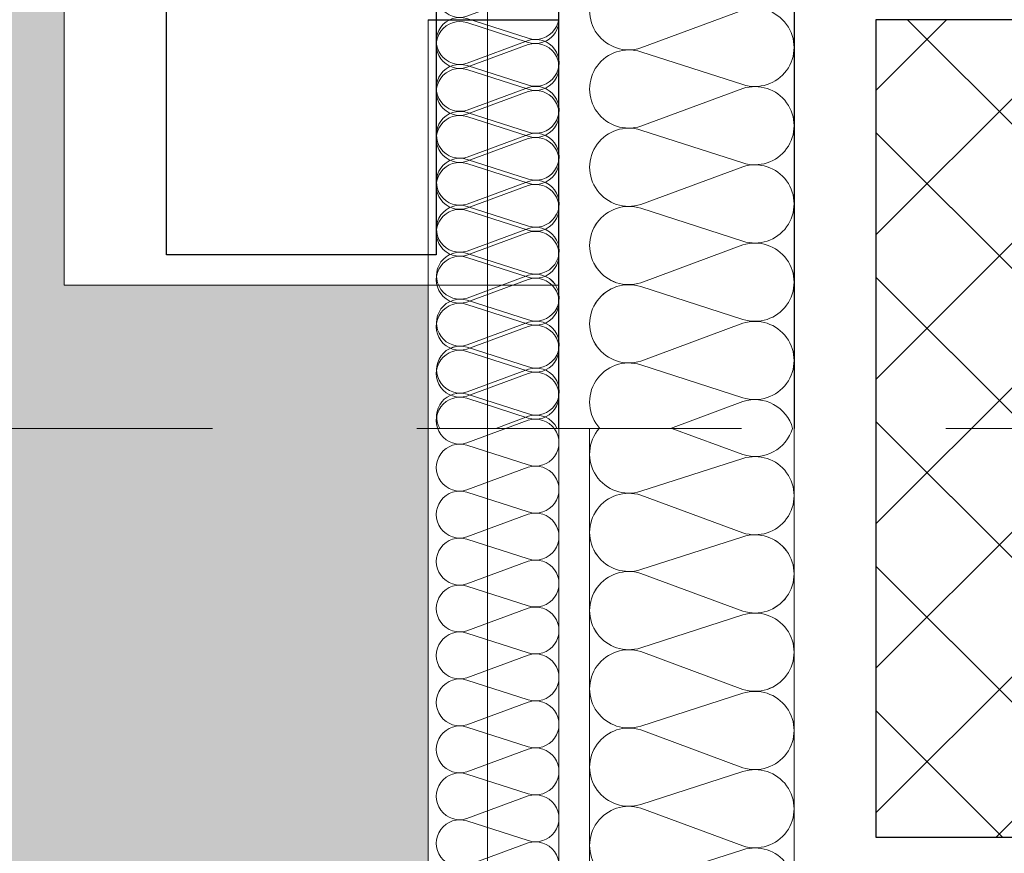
# Model space of a CAD drawing. Header units: metres. Extents: x -180 to 4, y -50 to 6.
# Tile 158 of 256: x -100.04 to -99.558, y -31.405 to -30.997. Entities that reach past the tile are written whole.
import ezdxf

# ---------------------------------------------------------------- set-up
doc = ezdxf.new("R2010")
doc.units = ezdxf.units.M
doc.header["$LTSCALE"] = 0.05
doc.header["$PDMODE"] = 1
doc.header["$PDSIZE"] = -2
doc.linetypes.add('Linienart-53', pattern=[5.291531, 3.175, -1.058062, 0.352704, -0.705764])
doc.layers.get('0').update_dxf_attribs({"lineweight": 25})
for name, color, linetype, lineweight, true_color in [('30 -33 Aussenwände- 3 Aussenstützen', 7, 'Continuous', 50, 0x0000dd), ('30 -33 Aussenwände- 7 Fassade_ Elemente', 7, 'Continuous', 9, 0x00aacc), ('30 -36 Dächer- 3 Dachbeläge', 7, 'Continuous', 15, 0x9999ff), ('70 -72 Beschriftung- 1 Beschriftung allgemein', 7, 'Continuous', 9, 0xff6633), ('70 -76 Bemaßung- 2 Allgemein', 7, 'Continuous', 5, 0x6666cc)]:
    doc.layers.add(name, color=color, linetype=linetype, lineweight=lineweight, true_color=true_color)
doc.layers.add('70 -71 Achsen- 1 Gebäudeachsen', color=7, linetype='Linienart-53', lineweight=18)
doc.layers.add('Keine', color=7, linetype='Continuous', lineweight=9)
doc.styles.add('Arial', font='arial.ttf')
doc.dimstyles.new('k+k 1_50', dxfattribs={"dimtxt": 0.100689, "dimasz": 0.05302, "dimexe": 0.05, "dimexo": 0.15, "dimgap": 0.01, "dimtad": 1, "dimdec": 3, "dimtxsty": 'Arial', "dimblk": 'VW_SLASH', "dimblk1": 'VW_SLASH', "dimblk2": 'VW_SLASH', "dimcen": 0, "dimdle": 0.05, "dimadec": 3, "dimazin": 0, "dimtfac": 0.75, "dimtdec": 3, "dimtix": 1, "dimtmove": 0, "dimatfit": 0, "dimldrblk": 'VW_SLASH-1', "dimfxl": 0.125, "dimfxlon": 1, "dimfrac": 2, "dimtolj": 1, "dimarcsym": 0})

# ---------------------------------------------------------------- blocks, each defined once
blk = doc.blocks.new('Gruppe-1523')
at = {"layer": '30 -33 Aussenwände- 7 Fassade_ Elemente', "lineweight": 9, "transparency": 33554687, "flags": 128}
for points in [[(0.1015, -4.05304, 0.324435), (0.12286, -4.04606, 0.324435), (0.12286, -4.02359, 0.324435), (0.1015, -4.01661), (0.0515, -4.03268, -0.324488), (0.03014, -4.0257, -0.324488), (0.03014, -4.00323, -0.324488), (0.0515, -3.99625), (0.1015, -4.01474, 0.324435), (0.12286, -4.00776, 0.324435), (0.12286, -3.98529, 0.324435), (0.1015, -3.97831), (0.0515, -3.99438, -0.324488), (0.03014, -3.9874, -0.324488), (0.03014, -3.96493, -0.324488), (0.0515, -3.95795), (0.1015, -3.97643, 0.324435), (0.12286, -3.96945, 0.324435), (0.12286, -3.94699, 0.324435), (0.1015, -3.94001), (0.0515, -3.95608, -0.767984), (0.03146, -3.925)], [(0.12581, -3.925, -0.426772), (0.1015, -3.93813), (0.06598, -3.925)], [(0.1015, -4.12964, 1.372583), (0.1015, -4.09322), (0.0515, -4.10929, -1.372995), (0.0515, -4.07286), (0.1015, -4.09134, 1.372583), (0.1015, -4.05491), (0.0515, -4.07098, -1.372995), (0.0515, -4.03456), (0.1015, -4.05304, 1.372583), (0.1015, -4.01661), (0.0515, -4.03268, -1.372995), (0.0515, -3.99625), (0.1015, -4.01474, 1.372583), (0.1015, -3.97831), (0.0515, -3.99438, -1.372995), (0.0515, -3.95795)], [(0.1265, -4.15, 0.513088), (0.1015, -4.13152), (0.0515, -4.14759, -1.372995), (0.0515, -4.11116), (0.1015, -4.12964, 1.372583), (0.1015, -4.09322), (0.0515, -4.10929, -1.372995), (0.0515, -4.07286), (0.1015, -4.09134, 1.372583), (0.1015, -4.05491)]]:
    blk.add_lwpolyline(points, format="xyb", dxfattribs=at)
blk = doc.blocks.new('Gruppe-1524')
at = {"layer": '30 -33 Aussenwände- 7 Fassade_ Elemente', "transparency": 33554687}
blk.add_blockref('Gruppe-1523', (0, 0), dxfattribs=at)
blk = doc.blocks.new('Dämmung-78')
at = {"layer": '30 -33 Aussenwände- 7 Fassade_ Elemente', "color": 7, "transparency": 33554687}
blk.add_blockref('Gruppe-1524', (0, 0), dxfattribs=at)
at = {"layer": '30 -33 Aussenwände- 7 Fassade_ Elemente', "color": 0, "flags": 1}
for tag in ['instanceID', 'prm0_value', 'prm1_value', 'prm2_value', 'prm3_value', 'prm4_value', 'prm5_value', 'prm6_value', 'IFC_UUID', 'prm0_name', 'prm0_type', 'prm1_name', 'prm1_type', 'prm2_name', 'prm2_type', 'prm3_name', 'prm3_type', 'prm4_name', 'prm4_type', 'prm5_name', 'prm5_type', 'prm6_name', 'prm6_type']:
    blk.add_attdef(tag, (-99.8042, -31.19704), '', height=0.00018, dxfattribs=at)
blk = doc.blocks.new('Gruppe-1526')
at = {"layer": '30 -33 Aussenwände- 7 Fassade_ Elemente', "lineweight": 9, "transparency": 33554687, "flags": 128}
for points in [[(0.07161, -3.99989, 0.324435), (0.08443, -3.99572, 0.324435), (0.08444, -3.98223, 0.324435), (0.07163, -3.97804), (0.04162, -3.98766, -0.324488), (0.02881, -3.98346, -0.324488), (0.02882, -3.96998, -0.324488), (0.04164, -3.9658), (0.07163, -3.97691, 0.324435), (0.08445, -3.97273, 0.324435), (0.08446, -3.95925, 0.324435), (0.07165, -3.95506), (0.04164, -3.96467, -0.324488), (0.02883, -3.96048, -0.324488), (0.02884, -3.94699, -0.324488), (0.04166, -3.94282), (0.07165, -3.95393, 0.324435), (0.08447, -3.94975, 0.324435), (0.08448, -3.93627, 0.324435), (0.07167, -3.93207), (0.04166, -3.94169, -0.688254), (0.02823, -3.92496)], [(0.08554, -3.92501, -0.374705), (0.07167, -3.93095), (0.05557, -3.92498)], [(0.07151, -4.13778, 1.372583), (0.07153, -4.11593), (0.04152, -4.12554, -1.372995), (0.04154, -4.10369), (0.07153, -4.1148, 1.372583), (0.07154, -4.09294), (0.04154, -4.10256, -1.372995), (0.04155, -4.08071), (0.07154, -4.09182, 1.372583), (0.07156, -4.06996), (0.04155, -4.07958, -1.372995), (0.04157, -4.05773), (0.07156, -4.06884, 1.372583), (0.07158, -4.04698), (0.04157, -4.0566, -1.372995), (0.04159, -4.03474), (0.07158, -4.04586, 1.372583), (0.0716, -4.024), (0.04159, -4.03362, -1.372995), (0.04161, -4.01176), (0.0716, -4.02287, 1.372583), (0.07161, -4.00102), (0.04161, -4.01064, -1.372995), (0.04162, -3.98878), (0.07161, -3.99989, 1.372583), (0.07163, -3.97804), (0.04162, -3.98766, -1.372995), (0.04164, -3.9658), (0.07163, -3.97691, 1.372583), (0.07165, -3.95506), (0.04164, -3.96467, -1.372995), (0.04166, -3.94282)], [(0.0865, -4.15001, 0.513088), (0.07151, -4.13891), (0.0415, -4.14853, -1.372995), (0.04152, -4.12667), (0.07151, -4.13778, 1.372583), (0.07153, -4.11593), (0.04152, -4.12554, -1.372995), (0.04154, -4.10369), (0.07153, -4.1148, 1.372583), (0.07154, -4.09294)]]:
    blk.add_lwpolyline(points, format="xyb", dxfattribs=at)
blk = doc.blocks.new('Gruppe-1527')
at = {"layer": '30 -33 Aussenwände- 7 Fassade_ Elemente', "transparency": 33554687}
blk.add_blockref('Gruppe-1526', (0, 0), dxfattribs=at)
blk = doc.blocks.new('Dämmung-79')
at = {"layer": '30 -33 Aussenwände- 7 Fassade_ Elemente', "color": 7, "transparency": 33554687}
blk.add_blockref('Gruppe-1527', (0, 0), dxfattribs=at)
at = {"layer": '30 -33 Aussenwände- 7 Fassade_ Elemente', "color": 0, "flags": 1}
for tag in ['instanceID', 'prm0_value', 'prm1_value', 'prm2_value', 'prm3_value', 'prm4_value', 'prm5_value', 'prm6_value', 'IFC_UUID', 'prm0_name', 'prm0_type', 'prm1_name', 'prm1_type', 'prm2_name', 'prm2_type', 'prm3_name', 'prm3_type', 'prm4_name', 'prm4_type', 'prm5_name', 'prm5_type', 'prm6_name', 'prm6_type']:
    blk.add_attdef(tag, (-99.84944, -31.19708), '', height=0.00018, dxfattribs=at)
blk = doc.blocks.new('Gruppe-1528')
at = {"color": 255}
blk.add_wipeout([(-100.018, -31.19704), (-100.018, -22.94704), (-99.221, -22.94704), (-99.221, -31.19704)], dxfattribs=at).dxf.layer = '30 -33 Aussenwände- 7 Fassade_ Elemente'
blk.add_wipeout([(-99.776, -30.97204), (-99.428, -30.97204), (-99.428, -23.17204), (-99.776, -23.17204), (-99.776, -23.01704), (-100.018, -23.01704), (-100.018, -31.12704), (-99.776, -31.12704)], dxfattribs=at).dxf.layer = '30 -33 Aussenwände- 7 Fassade_ Elemente'
at = {"layer": '30 -33 Aussenwände- 7 Fassade_ Elemente', "flags": 128}
blk.add_lwpolyline([(-99.776, -30.97204), (-99.428, -30.97204), (-99.428, -23.17204), (-99.776, -23.17204), (-99.776, -23.01704), (-100.018, -23.01704), (-100.018, -31.12704), (-99.776, -31.12704)], close=True, dxfattribs=at)
at = {"color": 255, "lineweight": 25}
blk.add_wipeout([(-99.776, -31.19704), (-99.776, -22.94704), (-99.661, -22.94704), (-99.661, -23.17204), (-99.503, -23.17204), (-99.503, -30.97204), (-99.661, -30.97204), (-99.661, -31.19704)], dxfattribs=at).dxf.layer = '30 -33 Aussenwände- 7 Fassade_ Elemente'
at = {"layer": '30 -33 Aussenwände- 7 Fassade_ Elemente', "lineweight": 25}
blk.add_line((-99.776, -31.19704), (-99.776, -22.94704), dxfattribs=at)
at = {"layer": '30 -33 Aussenwände- 7 Fassade_ Elemente', "lineweight": 25, "flags": 128}
blk.add_lwpolyline([(-99.661, -22.94704), (-99.661, -23.17204), (-99.503, -23.17204), (-99.503, -30.97204), (-99.661, -30.97204), (-99.661, -31.19704)], dxfattribs=at)
at = {"color": 255, "lineweight": 25}
blk.add_wipeout([(-99.776, -31.19704), (-99.776, -30.97204), (-99.661, -30.97204), (-99.661, -31.19704)], dxfattribs=at).dxf.layer = '30 -33 Aussenwände- 7 Fassade_ Elemente'
at = {"layer": '30 -33 Aussenwände- 7 Fassade_ Elemente', "lineweight": 25, "flags": 128}
blk.add_lwpolyline([(-99.776, -31.19704), (-99.776, -30.97204), (-99.661, -30.97204), (-99.661, -31.19704)], dxfattribs=at)
at = {"layer": '30 -33 Aussenwände- 7 Fassade_ Elemente', "xscale": -1, "rotation": 180}
blk.add_blockref('Dämmung-78', (-99.7875, -35.12204), dxfattribs=at)
at = {"color": 255, "lineweight": 25}
blk.add_wipeout([(-99.776, -30.97204), (-99.836, -30.97204), (-99.836, -31.11204), (-99.968, -31.11204), (-99.968, -30.94704), (-99.776, -30.94704)], dxfattribs=at).dxf.layer = '30 -33 Aussenwände- 7 Fassade_ Elemente'
at = {"layer": '30 -33 Aussenwände- 7 Fassade_ Elemente', "lineweight": 25, "flags": 128}
blk.add_lwpolyline([(-99.776, -30.97204), (-99.836, -30.97204), (-99.836, -31.11204), (-99.968, -31.11204), (-99.968, -30.94704), (-99.776, -30.94704)], close=True, dxfattribs=at)
at = {"layer": '30 -33 Aussenwände- 7 Fassade_ Elemente', "xscale": -1, "rotation": 180}
blk.add_blockref('Dämmung-79', (-99.86252, -35.12204), dxfattribs=at)
blk = doc.blocks.new('Gruppe-4044')
at = {"layer": '30 -33 Aussenwände- 3 Aussenstützen', "linetype": 'Continuous', "lineweight": 9, "transparency": 33554687}
for p, q in [((-99.421, -31.14704), (-99.421, -31.24704)), ((-99.471, -31.19704), (-99.371, -31.19704))]:
    blk.add_line(p, q, dxfattribs=at)
blk = doc.blocks.new('Gruppe-4045')
at = {"color": 255, "lineweight": 25, "transparency": 33554687}
blk.add_wipeout([(-99.221, -30.99704), (-99.621, -30.99704), (-99.621, -31.39704), (-99.221, -31.39704)], dxfattribs=at).dxf.layer = '30 -33 Aussenwände- 3 Aussenstützen'
at = {"layer": '30 -33 Aussenwände- 3 Aussenstützen', "linetype": 'Continuous', "lineweight": 9, "transparency": 33554687}
h = blk.add_hatch(dxfattribs=at)
h.set_pattern_fill('Beton 1mm SRF', style=0, pattern_type=2)
h.set_pattern_definition([(45, (0, 0), (0.03535534, -0.03535534), []), (-45, (0, 0), (0.03535534, 0.03535534), [])])
h.paths.add_polyline_path([(-99.221, -30.99704), (-99.621, -30.99704), (-99.621, -31.39704), (-99.221, -31.39704)])
at = {"layer": '30 -33 Aussenwände- 3 Aussenstützen', "lineweight": 25, "transparency": 33554687, "flags": 128}
blk.add_lwpolyline([(-99.221, -30.99704), (-99.621, -30.99704), (-99.621, -31.39704), (-99.221, -31.39704)], close=True, dxfattribs=at)
at = {"layer": '30 -33 Aussenwände- 3 Aussenstützen', "transparency": 33554687}
blk.add_blockref('Gruppe-4044', (0, 0), dxfattribs=at)
blk = doc.blocks.new('Gruppe-4046')
at = {"layer": '30 -33 Aussenwände- 3 Aussenstützen', "color": 7}
blk.add_blockref('Gruppe-4045', (0, 0), dxfattribs=at)
at = {"layer": '30 -33 Aussenwände- 3 Aussenstützen', "color": 0, "flags": 1}
for tag in ['instanceID', 'IFC_UUID']:
    blk.add_attdef(tag, (-99.621, -31.39704), '', height=0.00018, dxfattribs=at)
blk = doc.blocks.new('Gruppe-4328')
at = {"layer": '30 -33 Aussenwände- 7 Fassade_ Elemente', "lineweight": 9, "transparency": 33554687, "flags": 128}
for points in [[(0.1015, -3.99489, 0.324435), (0.12286, -3.98791, 0.324435), (0.12286, -3.96544, 0.324435), (0.1015, -3.95846), (0.0515, -3.97453, -0.324488), (0.03014, -3.96755, -0.324488), (0.03014, -3.94508, -0.324488), (0.0515, -3.9381), (0.1015, -3.95658, 0.324435), (0.12286, -3.9496, 0.324435), (0.12286, -3.92714, 0.324435), (0.1015, -3.92016), (0.0515, -3.93623, -0.324488), (0.03014, -3.92925, -0.324488), (0.03014, -3.90678, -0.324488), (0.0515, -3.8998), (0.1015, -3.91828, 0.324435), (0.12286, -3.9113, 0.324435), (0.12286, -3.88883, 0.324435), (0.1015, -3.88185), (0.0515, -3.89792, -0.760432), (0.03122, -3.86712)], [(0.12574, -3.86712, -0.422404), (0.1015, -3.87998), (0.06672, -3.86712)], [(0.1015, -4.1864, 1.372583), (0.1015, -4.14997), (0.0515, -4.16604, -1.372995), (0.0515, -4.12961), (0.1015, -4.1481, 1.372583), (0.1015, -4.11167), (0.0515, -4.12774, -1.372995), (0.0515, -4.09131), (0.1015, -4.10979, 1.372583), (0.1015, -4.07337), (0.0515, -4.08944, -1.372995), (0.0515, -4.05301), (0.1015, -4.07149, 1.372583), (0.1015, -4.03506), (0.0515, -4.05113, -1.372995), (0.0515, -4.01471), (0.1015, -4.03319, 1.372583), (0.1015, -3.99676), (0.0515, -4.01283, -1.372995), (0.0515, -3.9764), (0.1015, -3.99489, 1.372583), (0.1015, -3.95846), (0.0515, -3.97453, -1.372995), (0.0515, -3.9381), (0.1015, -3.95658, 1.372583), (0.1015, -3.92016), (0.0515, -3.93623, -1.372995), (0.0515, -3.8998)], [(0.1265, -4.20675, 0.513088), (0.1015, -4.18827), (0.0515, -4.20434, -1.372995), (0.0515, -4.16792), (0.1015, -4.1864, 1.372583), (0.1015, -4.14997), (0.0515, -4.16604, -1.372995), (0.0515, -4.12961), (0.1015, -4.1481, 1.372583), (0.1015, -4.11167)]]:
    blk.add_lwpolyline(points, format="xyb", dxfattribs=at)
blk = doc.blocks.new('Gruppe-4329')
at = {"layer": '30 -33 Aussenwände- 7 Fassade_ Elemente', "transparency": 33554687}
blk.add_blockref('Gruppe-4328', (0, 0), dxfattribs=at)
blk = doc.blocks.new('Dämmung-193')
at = {"layer": '30 -33 Aussenwände- 7 Fassade_ Elemente', "color": 7, "transparency": 33554687}
blk.add_blockref('Gruppe-4329', (0, 0), dxfattribs=at)
at = {"layer": '30 -33 Aussenwände- 7 Fassade_ Elemente', "color": 0, "flags": 1}
for tag in ['prm0_value', 'prm1_value', 'prm2_value', 'prm3_value', 'prm4_value', 'prm5_value', 'prm6_value', 'IFC_UUID', 'instanceID', 'prm0_name', 'prm0_type', 'prm2_name', 'prm2_type', 'prm3_name', 'prm3_type', 'prm6_name', 'prm6_type', 'prm1_name', 'prm1_type', 'prm4_name', 'prm4_type', 'prm5_name', 'prm5_type']:
    blk.add_attdef(tag, (-99.80168, -31.53668), '', height=0.00018, dxfattribs=at)
blk = doc.blocks.new('Gruppe-4334')
at = {"layer": '30 -33 Aussenwände- 7 Fassade_ Elemente', "lineweight": 9, "transparency": 33554687, "flags": 128}
for points in [[(0.0715, -3.82536, 0.324435), (0.08431, -3.82117, 0.324435), (0.08431, -3.80769, 0.324435), (0.0715, -3.8035), (0.0415, -3.81314, -0.324488), (0.02868, -3.80896, -0.324488), (0.02868, -3.79547, -0.324488), (0.0415, -3.79129), (0.0715, -3.80238, 0.324435), (0.08431, -3.79819, 0.324435), (0.08431, -3.78471, 0.324435), (0.0715, -3.78052), (0.0415, -3.79016, -0.324488), (0.02868, -3.78598, -0.324488), (0.02868, -3.77249, -0.324488), (0.0415, -3.76831), (0.0715, -3.7794, 0.324435), (0.08431, -3.77521, 0.324435), (0.08431, -3.76173, 0.324435), (0.0715, -3.75754), (0.0415, -3.76718, -0.324488), (0.02868, -3.76299, -0.324488), (0.02868, -3.74951, -0.324488), (0.0415, -3.74532), (0.0715, -3.75641, 0.603544), (0.08602, -3.74221)], [(0.0477, -3.74221), (0.0415, -3.7442, -0.252918), (0.03077, -3.74221)], [(0.0715, -4.28499, 1.372583), (0.0715, -4.26314), (0.0415, -4.27278, -1.372995), (0.0415, -4.25092), (0.0715, -4.26201, 1.372583), (0.0715, -4.24015), (0.0415, -4.2498, -1.372995), (0.0415, -4.22794), (0.0715, -4.23903, 1.372583), (0.0715, -4.21717), (0.0415, -4.22681, -1.372995), (0.0415, -4.20496), (0.0715, -4.21605, 1.372583), (0.0715, -4.19419), (0.0415, -4.20383, -1.372995), (0.0415, -4.18198), (0.0715, -4.19307, 1.372583), (0.0715, -4.17121), (0.0415, -4.18085, -1.372995), (0.0415, -4.15899), (0.0715, -4.17008, 1.372583), (0.0715, -4.14823), (0.0415, -4.15787, -1.372995), (0.0415, -4.13601), (0.0715, -4.1471, 1.372583), (0.0715, -4.12525), (0.0415, -4.13489, -1.372995), (0.0415, -4.11303), (0.0715, -4.12412, 1.372583), (0.0715, -4.10226), (0.0415, -4.11191, -1.372995), (0.0415, -4.09005), (0.0715, -4.10114, 1.372583), (0.0715, -4.07928), (0.0415, -4.08892, -1.372995), (0.0415, -4.06707), (0.0715, -4.07816, 1.372583), (0.0715, -4.0563), (0.0415, -4.06594, -1.372995), (0.0415, -4.04409), (0.0715, -4.05518, 1.372583), (0.0715, -4.03332), (0.0415, -4.04296, -1.372995), (0.0415, -4.0211), (0.0715, -4.03219, 1.372583), (0.0715, -4.01034), (0.0415, -4.01998, -1.372995), (0.0415, -3.99812), (0.0715, -4.00921, 1.372583), (0.0715, -3.98736), (0.0415, -3.997, -1.372995), (0.0415, -3.97514), (0.0715, -3.98623, 1.372583), (0.0715, -3.96437), (0.0415, -3.97402, -1.372995), (0.0415, -3.95216), (0.0715, -3.96325, 1.372583), (0.0715, -3.94139), (0.0415, -3.95103, -1.372995), (0.0415, -3.92918), (0.0715, -3.94027, 1.372583), (0.0715, -3.91841), (0.0415, -3.92805, -1.372995), (0.0415, -3.9062), (0.0715, -3.91729, 1.372583), (0.0715, -3.89543), (0.0415, -3.90507, -1.372995), (0.0415, -3.88321), (0.0715, -3.8943, 1.372583), (0.0715, -3.87245), (0.0415, -3.88209, -1.372995), (0.0415, -3.86023), (0.0715, -3.87132, 1.372583), (0.0715, -3.84947), (0.0415, -3.85911, -1.372995), (0.0415, -3.83725), (0.0715, -3.84834, 1.372583), (0.0715, -3.82648), (0.0415, -3.83613, -1.372995), (0.0415, -3.81427), (0.0715, -3.82536, 1.372583), (0.0715, -3.8035), (0.0415, -3.81314, -1.372995), (0.0415, -3.79129), (0.0715, -3.80238, 1.372583), (0.0715, -3.78052), (0.0415, -3.79016, -1.372995), (0.0415, -3.76831)], [(0.0865, -4.2972, 0.513088), (0.0715, -4.28612), (0.0415, -4.29576, -1.372995), (0.0415, -4.2739), (0.0715, -4.28499, 1.372583), (0.0715, -4.26314), (0.0415, -4.27278, -1.372995), (0.0415, -4.25092), (0.0715, -4.26201, 1.372583), (0.0715, -4.24015)]]:
    blk.add_lwpolyline(points, format="xyb", dxfattribs=at)
blk = doc.blocks.new('Gruppe-4335')
at = {"layer": '30 -33 Aussenwände- 7 Fassade_ Elemente', "transparency": 33554687}
blk.add_blockref('Gruppe-4334', (0, 0), dxfattribs=at)
blk = doc.blocks.new('Dämmung-195')
at = {"layer": '30 -33 Aussenwände- 7 Fassade_ Elemente', "color": 7, "transparency": 33554687}
blk.add_blockref('Gruppe-4335', (0, 0), dxfattribs=at)
at = {"layer": '30 -33 Aussenwände- 7 Fassade_ Elemente', "color": 0, "flags": 1}
for tag in ['instanceID', 'prm0_value', 'prm1_value', 'prm2_value', 'prm3_value', 'prm4_value', 'prm5_value', 'prm6_value', 'IFC_UUID', 'prm0_name', 'prm0_type', 'prm1_name', 'prm1_type', 'prm2_name', 'prm2_type', 'prm3_name', 'prm3_type', 'prm4_name', 'prm4_type', 'prm5_name', 'prm5_type', 'prm6_name', 'prm6_type']:
    blk.add_attdef(tag, (-99.83871, -31.55204), '', height=0.00018, dxfattribs=at)
blk = doc.blocks.new('Gruppe-4339')
at = {"layer": '30 -33 Aussenwände- 7 Fassade_ Elemente', "lineweight": 9}
for p, q in [((-99.84, -31.61604), (-99.84, -30.99704)), ((-99.84, -30.99704), (-99.776, -30.99704))]:
    blk.add_line(p, q, dxfattribs=at)
at = {"layer": '30 -33 Aussenwände- 7 Fassade_ Elemente', "lineweight": 25}
blk.add_line((-99.84, -30.99704), (-99.776, -30.99704), dxfattribs=at)
at = {"layer": '30 -33 Aussenwände- 7 Fassade_ Elemente', "lineweight": 9, "flags": 128}
for points in [[(-99.44609, -31.55204), (-99.776, -31.55179), (-99.776, -31.19704)], [(-99.44608, -31.53704), (-99.761, -31.5368), (-99.761, -31.19704)], [(-99.446, -31.43704), (-99.661, -31.43688), (-99.661, -31.19704)]]:
    blk.add_lwpolyline(points, dxfattribs=at)
at = {"layer": '70 -72 Beschriftung- 1 Beschriftung allgemein', "flags": 128}
blk.add_lwpolyline([(-99.421, -31.39704), (-99.621, -31.39704), (-99.621, -30.99704)], dxfattribs=at)
at = {"layer": '30 -33 Aussenwände- 7 Fassade_ Elemente', "xscale": -1, "rotation": 180}
blk.add_blockref('Dämmung-195', (-99.8625, -35.29425), dxfattribs=at)
at = {"layer": '30 -33 Aussenwände- 7 Fassade_ Elemente'}
blk.add_blockref('Dämmung-193', (-99.7875, -27.32992), dxfattribs=at)
blk = doc.blocks.new('_03-OG3_Tragwerk (2D)')
at = {"layer": '30 -33 Aussenwände- 7 Fassade_ Elemente', "color": 7}
blk.add_blockref('Gruppe-1528', (0, 0), dxfattribs=at)
at = {"layer": '30 -33 Aussenwände- 3 Aussenstützen'}
blk.add_blockref('Gruppe-4046', (0, 0), dxfattribs=at)
at = {"layer": '30 -33 Aussenwände- 7 Fassade_ Elemente', "color": 7}
blk.add_blockref('Gruppe-4339', (0, 0), dxfattribs=at)
blk = doc.blocks.new('Gruppe-8878')
at = {"color": 255, "linetype": 'Continuous', "lineweight": 9, "transparency": 33554687}
blk.add_wipeout([(-99.13099996, -31.79404198), (-99.13099996, -39.73704198), (-129.83124836, -39.73704198), (-129.83124836, -39.25704198), (-100.31099996, -39.25704198), (-100.31099996, -12.71704198), (-129.83124836, -12.71704198), (-129.83124836, -12.23704198), (-100.01799996, -12.23704198), (-100.01799996, -31.12704198), (-99.83999996, -31.12704198), (-99.83999996, -31.61604198), (-99.35099996, -31.61604198), (-99.35099996, -31.79404198)], dxfattribs=at).dxf.layer = '30 -36 Dächer- 3 Dachbeläge'
at = {"layer": '30 -36 Dächer- 3 Dachbeläge', "linetype": 'Continuous', "lineweight": 9, "transparency": 33554687}
h = blk.add_hatch(dxfattribs=at)
h.set_pattern_fill('{914A209A-ED12-11EE-87B6-5CE', style=0, pattern_type=2)
h.set_pattern_definition([(-22, (-91.4235, -34.937042), (-0.018555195, 0.04226461), [0.000625, -0.061875]), (14, (-91.415251, -34.959718), (-0.0371103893, -0.0278327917), [0.000625, -0.030625]), (-3.77456, (-91.474014, -34.97415), (-0.01958604, 0.065974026), [0.00028186, -0.093671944]), (-68, (-91.30392, -34.91024), (0.1926424, 0.04407994), [0.00028125, -0.09346875]), (96, (-91.437934, -35.001983), (-0.036105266, -0.06319548), [0.0005625, -0.0931875]), (132, (-91.4101, -34.97828), (0.040202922, 0.004123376), [0.0003125, -0.0621875]), (-17, (-91.442055, -34.96178), (0.0930531, 0.028928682), [0.000625, -0.061875]), (-145, (-91.4369, -34.956625), (0.06266964, -0.040092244), [0.000625, -0.061875]), (-137, (-91.45133, -34.953533), (0.049444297, -0.02123569), [0.000625, -0.061875])])
h.paths.add_polyline_path([(-100.01799996, -31.12704198), (-99.83999996, -31.12704198), (-99.83999996, -31.61604198), (-99.35099996, -31.61604198), (-99.35099996, -31.79404198), (-99.13099996, -31.79404198), (-99.13099996, -39.73704198), (-160.51099996, -39.73704198), (-160.51099996, -31.61704198), (-159.93099996, -31.61704198), (-159.93099996, -12.23704198), (-100.01799996, -12.23704198)])
h.paths.add_polyline_path([(-159.47099996, -39.25704198), (-100.31099996, -39.25704198), (-100.31099996, -12.71704198), (-159.47099996, -12.71704198)])
at = {"layer": '30 -36 Dächer- 3 Dachbeläge', "color": 161, "linetype": 'Continuous', "lineweight": 9, "true_color": 0x9999ff, "transparency": 33554687, "flags": 128}
blk.add_lwpolyline([(-100.01799996, -31.12704198), (-99.83999996, -31.12704198), (-99.83999996, -31.61604198), (-99.35099996, -31.61604198), (-99.35099996, -31.79404198), (-99.13099996, -31.79404198), (-99.13099996, -39.73704198), (-160.51099996, -39.73704198), (-160.51099996, -31.61704198), (-159.93099996, -31.61704198), (-159.93099996, -12.23704198), (-100.01799996, -12.23704198)], close=True, dxfattribs=at)
blk = doc.blocks.new('_OG3_2D (2D)')
at = {"layer": '30 -33 Aussenwände- 7 Fassade_ Elemente', "flags": 128}
blk.add_lwpolyline([(-0.03099996, -0.05704198), (-0.03099996, -20.33704198), (-24.78099996, -20.33704198), (-24.78099996, -31.58704198), (-50.31099996, -31.58704198), (-50.31099996, -20.33704198), (-74.28099996, -20.33704198), (-74.28099996, -31.58704198), (-99.81099996, -31.58704198), (-99.81099996, -11.30704198), (-83.31099996, -11.30704198), (-83.31099996, -0.05704198), (-49.53099996, -0.05704198), (-49.53099996, -11.30704198), (-33.81099996, -11.30704198), (-33.81099996, -0.05704198)], close=True, dxfattribs=at)
at = {"layer": '70 -72 Beschriftung- 1 Beschriftung allgemein', "color": 7}
blk.add_blockref('Gruppe-8878', (0, 0), dxfattribs=at)
blk = doc.blocks.new('VW_SLASH')
at = {"color": 0, "linetype": 'ByBlock', "lineweight": -2, "transparency": 16777216}
blk.add_line((0.943, 0), (-1, 0), dxfattribs=at)
at = {"color": 0, "lineweight": 20, "transparency": 16777216, "flags": 128}
blk.add_lwpolyline([(0.5004, 0.5004), (-0.5004, -0.5004)], dxfattribs=at)
blk = doc.blocks.new('*D9764')
at = {"layer": '70 -76 Bemaßung- 2 Allgemein', "color": 0, "lineweight": -2}
for p, q in [((-100.018, -43.14704), (-100.018, -43.32204)), ((-99.296, -43.14704), (-99.296, -43.32204)), ((-99.34902, -43.27204), (-99.96498, -43.27204))]:
    blk.add_line(p, q, dxfattribs=at)
at = {"layer": 'Defpoints', "color": 0}
for p in [(-99.296, -30.99704), (-100.018, -31.15704), (-100.018, -43.27204)]:
    blk.add_point(p, dxfattribs=at)
at = {"layer": '70 -76 Bemaßung- 2 Allgemein', "color": 0, "lineweight": -2, "xscale": 0.05302001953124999, "yscale": 0.05302001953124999, "zscale": 0.05302001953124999, "rotation": 180}
blk.add_blockref('VW_SLASH', (-100.018, -43.27204), dxfattribs=at)
at = {"layer": '70 -76 Bemaßung- 2 Allgemein', "color": 0, "lineweight": -2, "xscale": 0.05302001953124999, "yscale": 0.05302001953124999, "zscale": 0.05302001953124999}
blk.add_blockref('VW_SLASH', (-99.296, -43.27204), dxfattribs=at)
at = {"layer": '70 -76 Bemaßung- 2 Allgemein', "color": 0, "insert": (-99.657, -43.19471), "char_height": 0.1006887, "attachment_point": 5, "style": 'Arial'}
blk.add_mtext('\\A1;72\\S2^ ;', dxfattribs=at)
blk = doc.blocks.new('VW_SLASH-1')
at = {"color": 0, "linetype": 'ByBlock', "lineweight": -2, "transparency": 16777216}
blk.add_line((0.943, 0), (-1, 0), dxfattribs=at)
at = {"color": 0, "lineweight": 5, "transparency": 16777216, "flags": 128}
blk.add_lwpolyline([(0.5004, 0.5004), (-0.5004, -0.5004)], dxfattribs=at)
blk = doc.blocks.new('*D11027')
at = {"layer": '70 -76 Bemaßung- 2 Allgemein', "color": 0, "lineweight": -2}
for p, q in [((-159.624, -44.64704), (-159.624, -44.82204)), ((-100.018, -44.64704), (-100.018, -44.82204)), ((-100.07102, -44.77204), (-159.57098, -44.77204))]:
    blk.add_line(p, q, dxfattribs=at)
at = {"layer": 'Defpoints', "color": 0}
for p in [(-159.624, -11.64704), (-100.018, -31.14704), (-159.624, -44.77204)]:
    blk.add_point(p, dxfattribs=at)
at = {"layer": '70 -76 Bemaßung- 2 Allgemein', "color": 0, "lineweight": -2, "xscale": 0.05302001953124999, "yscale": 0.05302001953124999, "zscale": 0.05302001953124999, "rotation": 180}
blk.add_blockref('VW_SLASH', (-159.624, -44.77204), dxfattribs=at)
at = {"layer": '70 -76 Bemaßung- 2 Allgemein', "color": 0, "lineweight": -2, "xscale": 0.05302001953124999, "yscale": 0.05302001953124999, "zscale": 0.05302001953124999}
blk.add_blockref('VW_SLASH', (-100.018, -44.77204), dxfattribs=at)
at = {"layer": '70 -76 Bemaßung- 2 Allgemein', "color": 0, "insert": (-129.821, -44.68394), "char_height": 0.1006887, "attachment_point": 5, "style": 'Arial'}
blk.add_mtext('\\A1;59,60\\S6^ ;', dxfattribs=at)
blk = doc.blocks.new('*D11028')
at = {"layer": '70 -76 Bemaßung- 2 Allgemein', "color": 0, "lineweight": -2}
for p, q in [((-100.018, -44.64704), (-100.018, -44.82204)), ((-99.421, -44.64704), (-99.421, -44.82204)), ((-99.47402, -44.77204), (-99.96498, -44.77204))]:
    blk.add_line(p, q, dxfattribs=at)
at = {"layer": 'Defpoints', "color": 0}
for p in [(-100.018, -31.14704), (-99.421, -41.79404), (-100.018, -44.77204)]:
    blk.add_point(p, dxfattribs=at)
at = {"layer": '70 -76 Bemaßung- 2 Allgemein', "color": 0, "lineweight": -2, "xscale": 0.05302001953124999, "yscale": 0.05302001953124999, "zscale": 0.05302001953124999, "rotation": 180}
blk.add_blockref('VW_SLASH', (-100.018, -44.77204), dxfattribs=at)
at = {"layer": '70 -76 Bemaßung- 2 Allgemein', "color": 0, "lineweight": -2, "xscale": 0.05302001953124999, "yscale": 0.05302001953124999, "zscale": 0.05302001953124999}
blk.add_blockref('VW_SLASH', (-99.421, -44.77204), dxfattribs=at)
at = {"layer": '70 -76 Bemaßung- 2 Allgemein', "color": 0, "insert": (-99.7195, -44.69471), "char_height": 0.1006887, "attachment_point": 5, "style": 'Arial'}
blk.add_mtext('\\A1;59\\S7^ ;', dxfattribs=at)
blk = doc.blocks.new('*D11234')
at = {"layer": '70 -76 Bemaßung- 2 Allgemein', "color": 0, "lineweight": -2}
for p, q in [((-106.821, -44.14704), (-106.821, -44.32204)), ((-100.018, -44.14704), (-100.018, -44.32204)), ((-100.07102, -44.27204), (-106.76798, -44.27204))]:
    blk.add_line(p, q, dxfattribs=at)
at = {"layer": 'Defpoints', "color": 0}
for p in [(-106.821, -11.89704), (-100.018, -31.14704), (-106.821, -44.27204)]:
    blk.add_point(p, dxfattribs=at)
at = {"layer": '70 -76 Bemaßung- 2 Allgemein', "color": 0, "lineweight": -2, "xscale": 0.05302001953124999, "yscale": 0.05302001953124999, "zscale": 0.05302001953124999, "rotation": 180}
blk.add_blockref('VW_SLASH', (-106.821, -44.27204), dxfattribs=at)
at = {"layer": '70 -76 Bemaßung- 2 Allgemein', "color": 0, "lineweight": -2, "xscale": 0.05302001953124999, "yscale": 0.05302001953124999, "zscale": 0.05302001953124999}
blk.add_blockref('VW_SLASH', (-100.018, -44.27204), dxfattribs=at)
at = {"layer": '70 -76 Bemaßung- 2 Allgemein', "color": 0, "insert": (-103.4195, -44.18394), "char_height": 0.1006887, "attachment_point": 5, "style": 'Arial'}
blk.add_mtext('\\A1;6,80\\S3^ ;', dxfattribs=at)
blk = doc.blocks.new('*D11235')
at = {"layer": '70 -76 Bemaßung- 2 Allgemein', "color": 0, "lineweight": -2}
for p, q in [((-100.018, -44.14704), (-100.018, -44.32204)), ((-99.84, -44.14704), (-99.84, -44.32204)), ((-100.07102, -44.27204), (-100.12404, -44.27204)), ((-99.84, -44.27204), (-100.018, -44.27204)), ((-99.78698, -44.27204), (-99.73396, -44.27204))]:
    blk.add_line(p, q, dxfattribs=at)
at = {"layer": 'Defpoints', "color": 0}
for p in [(-100.018, -31.14704), (-99.84, -31.61604), (-100.018, -44.27204)]:
    blk.add_point(p, dxfattribs=at)
at = {"layer": '70 -76 Bemaßung- 2 Allgemein', "color": 0, "lineweight": -2, "xscale": 0.05302001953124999, "yscale": 0.05302001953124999, "zscale": 0.05302001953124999}
blk.add_blockref('VW_SLASH', (-100.018, -44.27204), dxfattribs=at)
at = {"layer": '70 -76 Bemaßung- 2 Allgemein', "color": 0, "lineweight": -2, "xscale": 0.05302001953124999, "yscale": 0.05302001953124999, "zscale": 0.05302001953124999, "rotation": 180}
blk.add_blockref('VW_SLASH', (-99.84, -44.27204), dxfattribs=at)
at = {"layer": '70 -76 Bemaßung- 2 Allgemein', "color": 0, "insert": (-99.929, -44.54159), "char_height": 0.1006887, "attachment_point": 5, "style": 'Arial'}
blk.add_mtext('\\A1;17\\S8^ ;', dxfattribs=at)
blk = doc.blocks.new('*D11564')
at = {"layer": '70 -76 Bemaßung- 2 Allgemein', "color": 0, "lineweight": -2}
for p, q in [((-101.643, -23.01704), (-101.818, -23.01704)), ((-101.768, -31.07402), (-101.768, -23.07006)), ((-101.643, -31.12704), (-101.818, -31.12704))]:
    blk.add_line(p, q, dxfattribs=at)
at = {"layer": 'Defpoints', "color": 0}
for p in [(-101.768, -23.01704), (-100.018, -23.01704), (-100.018, -31.12704)]:
    blk.add_point(p, dxfattribs=at)
at = {"layer": '70 -76 Bemaßung- 2 Allgemein', "color": 0, "lineweight": -2, "xscale": 0.05302001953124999, "yscale": 0.05302001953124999, "zscale": 0.05302001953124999}
for p, rotation in [((-101.768, -23.01704), 90), ((-101.768, -31.12704), 270)]:
    blk.add_blockref('VW_SLASH', p, dxfattribs=dict(at, rotation=rotation))
at = {"layer": '70 -76 Bemaßung- 2 Allgemein', "color": 0, "insert": (-101.83846, -27.07204), "char_height": 0.100689, "attachment_point": 5, "rotation": 90, "style": 'Arial'}
blk.add_mtext('\\A1;8,11', dxfattribs=at)
blk = doc.blocks.new('*D11565')
at = {"layer": '70 -76 Bemaßung- 2 Allgemein', "color": 0, "lineweight": -2}
for p, q in [((-101.768, -31.07402), (-101.768, -31.021)), ((-101.643, -31.12704), (-101.818, -31.12704)), ((-101.768, -31.19704), (-101.768, -31.12704)), ((-101.618, -31.19704), (-101.718, -31.19704)), ((-101.768, -31.25006), (-101.768, -31.30308))]:
    blk.add_line(p, q, dxfattribs=at)
at = {"layer": 'Defpoints', "color": 0}
for p in [(-101.768, -31.12704), (-100.018, -31.12704), (-101.768, -31.19704)]:
    blk.add_point(p, dxfattribs=at)
at = {"layer": '70 -76 Bemaßung- 2 Allgemein', "color": 0, "lineweight": -2, "xscale": 0.05302001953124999, "yscale": 0.05302001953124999, "zscale": 0.05302001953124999}
for p, rotation in [((-101.768, -31.12704), 270), ((-101.768, -31.19704), 90)]:
    blk.add_blockref('VW_SLASH', p, dxfattribs=dict(at, rotation=rotation))
at = {"layer": '70 -76 Bemaßung- 2 Allgemein', "color": 0, "insert": (-101.65266, -31.16204), "char_height": 0.100689, "attachment_point": 5, "rotation": 90, "style": 'Arial'}
blk.add_mtext('\\A1;7', dxfattribs=at)
blk = doc.blocks.new('_Achsen (3D)')
at = {"layer": '70 -71 Achsen- 1 Gebäudeachsen', "transparency": 33554687}
blk.add_line((-179.668, -31.19704), (3.826, -31.19704), dxfattribs=at)
blk = doc.blocks.new('Gruppe-9034')
at = {"layer": '70 -76 Bemaßung- 2 Allgemein'}
dim = blk.add_linear_dim(base=(-100.018, -43.27204), p1=(-99.296, -30.99704), p2=(-100.018, -31.15704), text='72\\S2^ ;', dimstyle='k+k 1_50', override={"dimtxt": 0.100689, "dimgap": 0.01, "dimpost": '<>', "dimtxsty": 'Arial', "dimtmove": 2}, dxfattribs=at)
dim.commit()
dim.dimension.update_dxf_attribs({"geometry": '*D9764', "text_midpoint": (-99.657, -43.19471)})
blk = doc.blocks.new('Gruppe-9723')
at = {"layer": '70 -76 Bemaßung- 2 Allgemein'}
for base, p1, p2, text, picture, middle in [((-159.62399996, -44.77204198), (-100.01799996, -31.14704198), (-159.62399996, -11.64704198), '59,60\\S6^ ;', '*D11027', (-129.82099996, -44.68394115)), ((-100.01799996, -44.77204198), (-99.42099996, -41.79404198), (-100.01799996, -31.14704198), '59\\S7^ ;', '*D11028', (-99.71949996, -44.69471483))]:
    dim = blk.add_linear_dim(base=base, p1=p1, p2=p2, text=text, dimstyle='k+k 1_50', override={"dimtxt": 0.100689, "dimgap": 0.01, "dimdec": 8, "dimpost": '<>', "dimtxsty": 'Arial', "dimtmove": 2}, dxfattribs=at)
    dim.commit()
    dim.dimension.update_dxf_attribs({"geometry": picture, "text_midpoint": middle})
blk = doc.blocks.new('Gruppe-9727')
at = {"layer": '70 -76 Bemaßung- 2 Allgemein'}
for base, p1, p2, text, override, picture, middle in [((-106.82099996, -44.27204198), (-100.01799996, -31.14704198), (-106.82099996, -11.89704198), '6,80\\S3^ ;', {"dimtxt": 0.100689, "dimgap": 0.01, "dimdec": 8, "dimpost": '<>', "dimtxsty": 'Arial', "dimtmove": 2}, '*D11234', (-103.41949996, -44.18394115)), ((-100.01799996, -44.27204198), (-99.83999996, -31.61604198), (-100.01799996, -31.14704198), '17\\S8^ ;', {"dimtxt": 0.100689, "dimgap": 0.01, "dimdec": 8, "dimpost": '<>', "dimtxsty": 'Arial', "dimtix": 0, "dimtmove": 2}, '*D11235', (-99.92899996, -44.54159099))]:
    dim = blk.add_linear_dim(base=base, p1=p1, p2=p2, text=text, dimstyle='k+k 1_50', override=override, dxfattribs=at)
    dim.commit()
    dim.dimension.update_dxf_attribs({"geometry": picture, "text_midpoint": middle})
blk = doc.blocks.new('Gruppe-9735')
at = {"layer": '70 -76 Bemaßung- 2 Allgemein'}
dim = blk.add_aligned_dim(p1=(-100.01799996, -31.12704198), p2=(-100.01799996, -23.01704198), distance=1.75, text='8,11', dimstyle='k+k 1_50', override={"dimtxt": 0.100689, "dimgap": 0.01, "dimdec": 8, "dimpost": '<>', "dimtxsty": 'Arial', "dimtmove": 2}, dxfattribs=at)
dim.commit()
dim.dimension.update_dxf_attribs({"geometry": '*D11564', "text_midpoint": (-101.8384635, -27.07204198)})
dim = blk.add_linear_dim(base=(-101.76799996, -31.12704198), p1=(-101.76799996, -31.19704198), p2=(-100.01799996, -31.12704198), angle=270, text='7', dimstyle='k+k 1_50', override={"dimtxt": 0.100689, "dimgap": 0.01, "dimdec": 8, "dimpost": '<>', "dimtxsty": 'Arial', "dimtix": 0, "dimtmove": 2}, dxfattribs=at)
dim.commit()
dim.dimension.update_dxf_attribs({"geometry": '*D11565', "text_midpoint": (-101.65265564, -31.16204198)})
blk = doc.blocks.new('_OG3_2D Bemaßung_ Beschriftung (2D)')
at = {"layer": '70 -76 Bemaßung- 2 Allgemein'}
for name in ['Gruppe-9735', 'Gruppe-9727', 'Gruppe-9723', 'Gruppe-9034']:
    blk.add_blockref(name, (0, 0), dxfattribs=at)

msp = doc.modelspace()

# ---------------------------------------------------------------- block references
at = {"layer": 'Keine', "color": 1}
msp.add_blockref('_03-OG3_Tragwerk (2D)', (0, 0), dxfattribs=at)

# ---------------------------------------------------------------- next in the draw order: block references
msp.add_blockref('_OG3_2D (2D)', (0, 0), dxfattribs=at)

# ---------------------------------------------------------------- next in the draw order: block references
msp.add_blockref('_OG3_2D Bemaßung_ Beschriftung (2D)', (0, 0), dxfattribs=at)

# ---------------------------------------------------------------- next in the draw order: block references
msp.add_blockref('_Achsen (3D)', (0, 0), dxfattribs=at)

doc.saveas('drawing.dxf')
